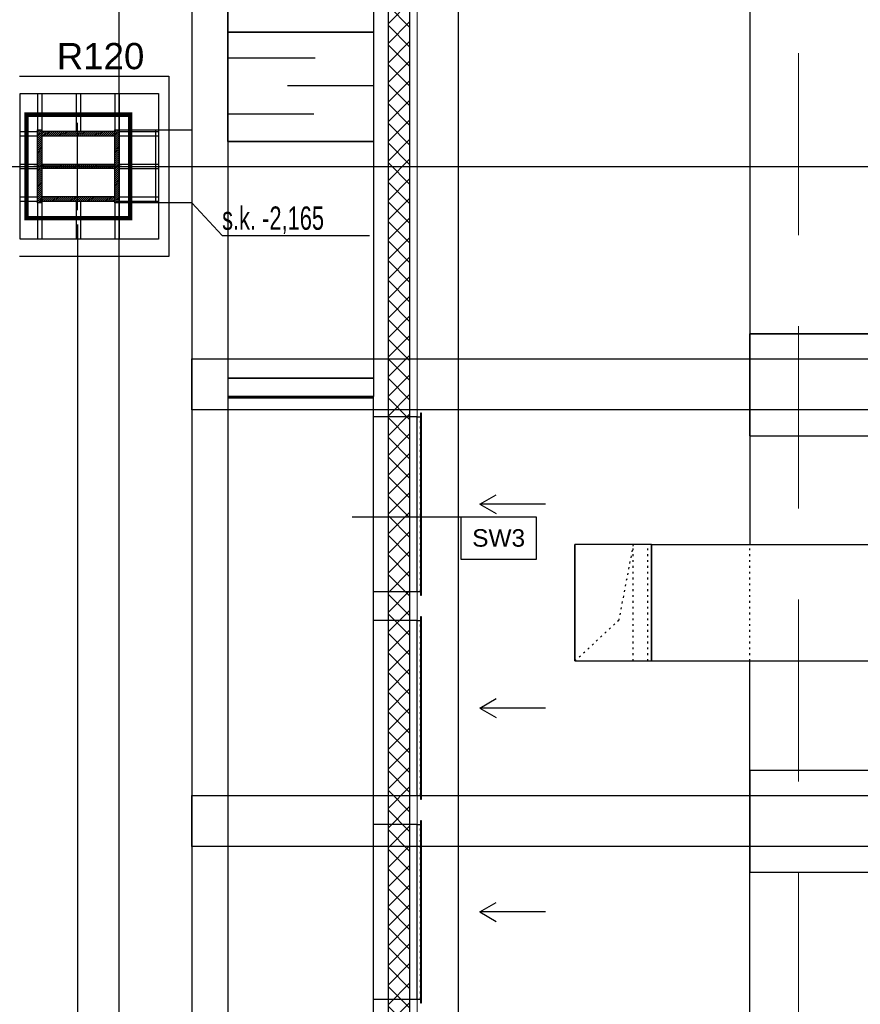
# Model space of a CAD drawing. Header units: centimetres. Extents: x -228435 to 46820, y -89367 to 152985.
# Tile 30 of 256: x -58938 to -53169, y 11246 to 18007. Entities that reach past the tile are written whole.
import ezdxf

# ---------------------------------------------------------------- set-up
doc = ezdxf.new("R2010")
doc.units = ezdxf.units.CM
doc.header["$LTSCALE"] = 50
for name, pattern in [('Balustrady$0$DASHED', [0.75, 0.5, -0.25]), ('CADVENT_HIDDEN', [0.8, 0.25, -0.55]), ('Kondygnacja  -0_5$0$HIDDEN', [9.525, 6.35, -3.175]), ('Kondygnacja  -0_5$0$HIDDEN2', [4.7625, 3.175, -1.5875]), ('Osie rzutów$0$DASHDOT2', [12.7, 6.35, -3.175, 0, -3.175])]:
    doc.linetypes.add(name, pattern=pattern)
doc.layers.get('0').update_dxf_attribs({"color": 8})
for name, color, linetype in [('bgde-nawiewDETAILS', 1, 'Continuous'), ('bgde-nawiewEXP', 250, 'Continuous'), ('bgde-nawiewHIDDEN', 250, 'Continuous'), ('bgde-wywiewEXP', 250, 'Continuous'), ('bgde-wywiewHIDDEN', 250, 'Continuous'), ('bgde_AJ_strzałki', 7, 'Continuous'), ('bgde_redukcja', 250, 'Continuous'), ('bgde_tlumik', 250, 'Continuous'), ('Kondygnacja  -0_5$0$ARCH_GK', 8, 'Continuous'), ('Kondygnacja  -0_5$0$ARCH_INFO_ODPORNOŚĆ OGNIOWA', 8, 'Continuous'), ('Kondygnacja  -0_5$0$ARCH_INFO_OPISY_PRZEGRODY', 8, 'Continuous'), ('Kondygnacja  -0_5$0$ARCH_KONSTR_POWYŻEJ RZUTU', 8, 'Kondygnacja  -0_5$0$HIDDEN'), ('Kondygnacja  -0_5$0$ARCH_KONSTR_POWYŻEJ RZUTU_IST', 8, 'Kondygnacja  -0_5$0$HIDDEN2'), ('Kondygnacja  -0_5$0$ARCH_OKŁADZINA', 8, 'Continuous'), ('Kondygnacja  -0_5$0$ARCH_POMOCNICZE', 8, 'Continuous'), ('Kondygnacja  -0_5$0$ARCH_SŁUPY', 8, 'Continuous'), ('Osie rzutów$0$ARCH_INFO_OSIE_IST', 8, 'Osie rzutów$0$DASHDOT2'), ('Osie rzutów$0$ARCH_INFO_OSIE_OPISY_IST', 8, 'Continuous')]:
    doc.layers.add(name, color=color, linetype=linetype)
doc.layers.add('Kondygnacja  -0_5$0$ARCH_WIDOK', color=8, linetype='Continuous', lineweight=13)
doc.styles.add('Kondygnacja  -0_5$0$Arial', font='ARIAL.TTF')
doc.styles.add('Kondygnacja  -0_5$0$BIKTS', font='bikromsw.shx', dxfattribs={"width": 0.8})
pattern_1 = [(45, (-6220.6425, -6150), (-0.67351921, 0.67351921), [])]

# ---------------------------------------------------------------- blocks, each defined once
blk = doc.blocks.new('Osie rzutów')
at = {"layer": 'Osie rzutów$0$ARCH_INFO_OSIE_IST', "ltscale": 10}
for p, q in [((6260, 12510), (6260, 4623.26)), ((6260, 6170), (6260, 6230)), ((4436.04, 6200), (15156.54, 6200)), ((6290, 6200), (6230, 6200))]:
    blk.add_line(p, q, dxfattribs=at)
blk = doc.blocks.new('Kondygnacja  -0_5$0$słup 6.8.41')
at = {"layer": 'Kondygnacja  -0_5$0$ARCH_SŁUPY'}
h = blk.add_hatch(dxfattribs=at)
h.set_pattern_fill('ANSI31', color=256, scale=0.3, style=0)
h.set_pattern_definition(pattern_1)
h.paths.add_polyline_path([(14.82, 75), (11.82, 75), (11.82, 25), (14.82, 25)])
h = blk.add_hatch(dxfattribs=at)
h.set_pattern_fill('ANSI31', color=256, scale=0.3, style=0)
h.set_pattern_definition(pattern_1)
h.paths.add_polyline_path([(67.82, 75), (64.82, 75), (64.82, 25), (67.82, 25)])
h = blk.add_hatch(dxfattribs=at)
h.set_pattern_fill('ANSI31', color=256, scale=0.3, style=0)
h.set_pattern_definition(pattern_1)
h.paths.add_polyline_path([(64.82, 71), (64.82, 74), (14.82, 74), (14.82, 71)])
h = blk.add_hatch(dxfattribs=at)
h.set_pattern_fill('ANSI31', color=256, scale=0.3, style=0)
h.set_pattern_definition(pattern_1)
h.paths.add_polyline_path([(64.82, 48.5), (64.82, 51.5), (14.82, 51.5), (14.82, 48.5)])
h = blk.add_hatch(dxfattribs=at)
h.set_pattern_fill('ANSI31', color=256, scale=0.3, style=0)
h.set_pattern_definition(pattern_1)
h.paths.add_polyline_path([(64.82, 26), (64.82, 29), (14.82, 29), (14.82, 26)])
at = {"layer": 'Kondygnacja  -0_5$0$ARCH_POMOCNICZE'}
blk.add_lwpolyline([(94.82, 100), (94.82, 0), (-0.18, 0), (-0.18, 100)], close=True, dxfattribs=at)
for points in [[(11.82, 100), (11.82, 75)], [(14.82, 100), (14.82, 75)], [(38.32, 100), (38.32, 74)], [(41.32, 100), (41.32, 74)], [(64.82, 100), (64.82, 75)], [(67.82, 100), (67.82, 75)], [(-0.18, 74), (11.82, 74)], [(-0.18, 71), (11.82, 71)], [(67.82, 74), (94.82, 74)], [(67.82, 71), (94.82, 71)], [(-0.18, 51.5), (11.82, 51.5)], [(-0.18, 48.5), (11.82, 48.5)], [(67.82, 51.5), (94.82, 51.5)], [(67.82, 48.5), (94.82, 48.5)], [(-0.18, 29), (11.82, 29)], [(67.82, 29), (94.82, 29)], [(-0.18, 26), (11.82, 26)], [(11.82, 25), (11.82, 0)], [(14.82, 25), (14.82, 0)], [(38.32, 26), (38.32, 0)], [(41.32, 26), (41.32, 0)], [(64.82, 25), (64.82, 0)], [(67.82, 26), (94.82, 26)], [(67.82, 25), (67.82, 0)]]:
    blk.add_lwpolyline(points, dxfattribs=at)
at = {"layer": 'Kondygnacja  -0_5$0$ARCH_SŁUPY'}
for p, q in [((14.82, 51.5), (64.82, 51.5)), ((64.82, 48.5), (14.82, 48.5))]:
    blk.add_line(p, q, dxfattribs=at)
at = {"layer": 'Kondygnacja  -0_5$0$ARCH_SŁUPY', "const_width": 3}
blk.add_lwpolyline([(4.32, 85.5), (75.32, 85.5), (75.32, 14.5), (4.32, 14.5)], close=True, dxfattribs=at)
at = {"layer": 'Kondygnacja  -0_5$0$ARCH_SŁUPY'}
for points in [[(11.82, 75), (14.82, 75), (14.82, 25), (11.82, 25)], [(64.82, 75), (67.82, 75), (67.82, 25), (64.82, 25)]]:
    blk.add_lwpolyline(points, close=True, dxfattribs=at)
for points in [[(64.82, 74), (14.82, 74)], [(14.82, 71), (64.82, 71)], [(64.82, 29), (14.82, 29)], [(14.82, 26), (64.82, 26)]]:
    blk.add_lwpolyline(points, dxfattribs=at)
blk = doc.blocks.new('Kondygnacja  -0_5$0$konstrukcja istniejąca -0.5')
at = {"layer": 'Kondygnacja  -0_5$0$ARCH_KONSTR_POWYŻEJ RZUTU_IST', "ltscale": 10}
for p, q in [((6288.46, 4975), (6288.46, 12225)), ((6288.46, 6175), (6288.46, 6225)), ((6288.46, 6225), (6338.46, 6225)), ((6338.46, 6175), (6288.46, 6175))]:
    blk.add_line(p, q, dxfattribs=at)
for points in [[(6338.46, 7375), (6338.46, 6225)], [(6313.46, 6225), (6313.46, 6175)], [(6338.46, 6225), (6338.46, 6175)], [(6338.46, 6175), (6338.46, 5025)], [(7382, 6032.89), (6338.46, 6032.89), (6338.46, 6067.89), (7382, 6067.89)], [(7382, 5732.89), (6338.46, 5732.89), (6338.46, 5767.89), (7382, 5767.89)]]:
    blk.add_lwpolyline(points, dxfattribs=at)
at = {"layer": 'Kondygnacja  -0_5$0$ARCH_KONSTR_POWYŻEJ RZUTU_IST'}
blk.add_lwpolyline([(6338.46, 6175), (6359.14, 6152.53), (6460.29, 6152.53)], dxfattribs=at)
at = {"layer": 'Kondygnacja  -0_5$0$ARCH_KONSTR_POWYŻEJ RZUTU_IST', "style": 'Kondygnacja  -0_5$0$BIKTS', "width": 0.7}
blk.add_text('s.k. -2,165', height=16, dxfattribs=at).set_placement((6359.14, 6156.46))
blk = doc.blocks.new('strzałki2')
at = {"layer": 'bgde_AJ_strzałki'}
for p, q in [((0, 686.6), (-64.9, 574.6, 1393)), ((0, 236.6), (0, 686.6)), ((0, 686.6), (64.9, 574.6, 1393))]:
    blk.add_line(p, q, dxfattribs=at)
blk = doc.blocks.new('t24')
at = {"layer": 'bgde_tlumik'}
for p, q in [((-57509.1, 17921.6), (-57509.1, 17171.6)), ((-57509.1, 17744.8), (-56909.1, 17744.8)), ((-56509.1, 17552.7), (-57099.1, 17552.7)), ((-57509.1, 17360.5), (-56919.1, 17360.5)), ((-57509.1, 17171.6), (-56509.1, 17171.6))]:
    blk.add_line(p, q, dxfattribs=at)
blk.add_lwpolyline([(-57509.1, 17921.6), (-56509.1, 17921.6), (-56509.1, 17171.6), (-57509.1, 17171.6)], close=True, dxfattribs=at)

msp = doc.modelspace()

# ---------------------------------------------------------------- hatches: boundary and pattern name
at = {"layer": 'Kondygnacja  -0_5$0$ARCH_GK', "linetype": 'Continuous', "lineweight": -3}
h = msp.add_hatch(dxfattribs=at)
h.set_pattern_fill('ANSI37', color=256, scale=30, style=0)
h.set_pattern_definition([(45, (-121140, -45000), (-67.35192, 67.35192), []), (135, (-121140, -45000), (-67.35192, -67.35192), [])])
h.paths.add_polyline_path([(-56410, 4850), (-56260, 4850), (-56260, 53640), (-56376.667, 53640), (-56410, 53540)], flags=0)
h.paths.add_polyline_path([(-56410, 53740), (-56376.667, 53640), (-56260, 53640), (-56260, 56010), (-56410, 56160)], flags=0)

# ---------------------------------------------------------------- linework, layer by layer
at = {"linetype": 'Balustrady$0$DASHED', "lineweight": 20, "ltscale": 50}
msp.add_lwpolyline([(-53592.361, 52511.025), (-51070.214, 52511.025), (-51070.214, 5276.785), (-53592.361, 5276.785)], close=True, dxfattribs=at)
at = {"layer": 'bgde-nawiewDETAILS', "linetype": 'CADVENT_HIDDEN', "extrusion": (1, -6.12323e-17, -1.7821e-30)}
for p in [(-54727.061, 14403.947), (-55127.061, 13603.947)]:
    msp.add_line(p, (-54827.061, 13883.947), dxfattribs=at)
at = {"layer": 'bgde-nawiewEXP', "linetype": 'Continuous'}
for points in [[(-55927.061, 6168.983), (-53927.061, 6168.983), (-53927.061, 6178.983), (-55927.061, 6178.983), (-55927.061, 21825.56)], [(-53927.061, 21825.56), (-53927.061, 14403.947)], [(-53927.061, 15850.001), (-25343.414, 15850.001), (-25343.414, 15150.001), (-25162.341, 15165.373), (-25012.266, 15210.898), (-24873.956, 15284.826), (-24752.726, 15384.317), (-24653.235, 15505.547), (-24579.307, 15643.857), (-24533.782, 15793.932), (-24518.41, 15974.997), (-25218.41, 15975.004), (-25220.331, 15930.495), (-25226.022, 15911.735), (-25235.264, 15894.446), (-25247.7, 15879.292), (-25262.855, 15866.855), (-25280.144, 15857.613), (-25298.904, 15851.922), (-25343.414, 15850.001)], [(-53927.061, 15150.001), (-53927.061, 15850.001)], [(-53927.061, 15150.001), (-25343.414, 15150.001), (-25343.414, 15850.001), (-53927.061, 15850.001)], [(-53927.061, 15850.001), (-53927.061, 15150.001)], [(-55127.061, 13603.947), (-55127.061, 14403.947)], [(-54602.063, 13603.947), (-54602.061, 13603.947), (-54602.061, 13603.947), (-54602.061, 14403.947), (-54602.063, 14403.947)], [(-54602.061, 14403.947), (-54602.061, 13603.947)], [(-54602.061, 14403.947), (-12174.813, 14403.947), (-12174.813, 13603.947), (-12164.813, 13603.947), (-12164.813, 14403.947), (-12174.813, 14403.947), (-12174.813, 13603.947)], [(-55927.061, 6168.983), (-55927.061, 6178.983), (-53927.061, 6178.983), (-53927.061, 13603.947)], [(-54602.061, 13603.947), (-12174.813, 13603.947)], [(-53927.061, 12853.743), (-53927.061, 12153.743)], [(-53927.061, 12853.743), (-50610.304, 12853.743)], [(-53927.061, 12153.743), (-53927.061, 12853.743)], [(-53927.061, 12153.743), (-50610.304, 12153.743)]]:
    msp.add_lwpolyline(points, dxfattribs=at)
msp.add_lwpolyline([(-55127.061, 13603.947), (-54602.063, 13603.947), (-54602.063, 14403.947), (-55127.061, 14403.947)], close=True, dxfattribs=at)
at = {"layer": 'bgde-nawiewHIDDEN', "linetype": 'CADVENT_HIDDEN'}
for points in [[(-55127.061, 13603.947), (-54727.061, 13603.947), (-54727.061, 14403.947), (-55127.061, 14403.947)], [(-54602.063, 14403.947), (-54602.063, 14403.947)], [(-54602.063, 13603.947), (-54602.063, 13603.947)]]:
    msp.add_lwpolyline(points, close=True, dxfattribs=at)
for points in [[(-55127.061, 13603.947), (-54627.061, 13603.947), (-54627.061, 14403.947), (-55127.061, 14403.947)], [(-54727.061, 13603.947), (-54727.061, 14403.947)], [(-54602.061, 13603.947), (-54602.059, 13603.947), (-54602.059, 14403.947), (-54602.061, 14403.947)], [(-53927.061, 13603.947), (-53927.061, 14403.947)]]:
    msp.add_lwpolyline(points, dxfattribs=at)
at = {"layer": 'bgde-wywiewEXP', "linetype": 'Continuous'}
for points in [[(-57709.14, 20071.583), (-57509.14, 19071.583), (-57509.14, 15420.754)], [(-57709.14, 20071.583), (-56509.14, 20071.583), (-56509.14, 19071.583), (-57509.14, 19071.583), (-56509.14, 19071.583), (-56509.14, 15545.754), (-57509.14, 15545.754), (-56509.14, 15545.754), (-56509.14, 15420.754), (-56509.347, 15420.754)], [(-56509.347, 14080.754), (-56210.362, 14080.754), (-56210.362, 15280.754), (-56509.347, 15280.754)], [(-56210.362, 14080.754), (-56210.362, 15280.754), (-56186.362, 15280.754)], [(-56210.362, 14080.754), (-56186.362, 14080.754)], [(-56509.347, 12680.754), (-56210.362, 12680.754), (-56210.362, 13880.754), (-56509.347, 13880.754)], [(-56210.362, 12680.754), (-56210.362, 13880.754), (-56186.362, 13880.754)], [(-56210.362, 12680.754), (-56186.362, 12680.754)], [(-56509.347, 11280.754), (-56210.362, 11280.754), (-56210.362, 12480.754), (-56509.347, 12480.754)], [(-56210.362, 11280.754), (-56210.362, 12480.754), (-56186.362, 12480.754)], [(-56210.362, 11280.754), (-56186.362, 11280.754)]]:
    msp.add_lwpolyline(points, dxfattribs=at)
for points in [[(-57509.347, 15410.754), (-56509.347, 15410.754), (-56509.347, 15420.754), (-57509.347, 15420.754)], [(-57509.347, 5580.544), (-56509.347, 5580.544), (-56509.347, 15410.754), (-57509.347, 15410.754)], [(-56186.362, 14055.754), (-56180.362, 14055.754), (-56180.362, 15305.754), (-56186.362, 15305.754)], [(-56186.362, 12655.754), (-56180.362, 12655.754), (-56180.362, 13905.754), (-56186.362, 13905.754)], [(-56186.362, 11255.754), (-56180.362, 11255.754), (-56180.362, 12505.754), (-56186.362, 12505.754)]]:
    msp.add_lwpolyline(points, close=True, dxfattribs=at)
at = {"layer": 'bgde-wywiewHIDDEN', "linetype": 'CADVENT_HIDDEN'}
for points in [[(-57509.14, 15420.754), (-56509.347, 15420.754)], [(-56509.347, 14080.754), (-56509.347, 15280.754)], [(-56210.362, 14080.754), (-56210.362, 15280.754), (-56186.362, 15280.754), (-56186.362, 14080.754), (-56186.362, 15280.754)], [(-56210.362, 14080.754), (-56186.362, 14080.754)], [(-56509.347, 12680.754), (-56509.347, 13880.754)], [(-56210.362, 12680.754), (-56210.362, 13880.754), (-56186.362, 13880.754), (-56186.362, 12680.754), (-56186.362, 13880.754)], [(-56210.362, 12680.754), (-56186.362, 12680.754)], [(-56509.347, 11280.754), (-56509.347, 12480.754)], [(-56210.362, 11280.754), (-56210.362, 12480.754), (-56186.362, 12480.754), (-56186.362, 11280.754), (-56186.362, 12480.754)], [(-56210.362, 11280.754), (-56186.362, 11280.754)]]:
    msp.add_lwpolyline(points, dxfattribs=at)
for points in [[(-56186.362, 14055.754), (-56180.362, 14055.754), (-56180.362, 15305.754), (-56186.362, 15305.754)], [(-56186.362, 15305.754), (-56186.362, 15305.754)], [(-56210.362, 14080.754), (-56210.362, 14080.754)], [(-56186.362, 14055.754), (-56186.362, 14055.754)], [(-56186.362, 14055.754), (-56186.362, 14055.754)], [(-56186.362, 12655.754), (-56180.362, 12655.754), (-56180.362, 13905.754), (-56186.362, 13905.754)], [(-56186.362, 13905.754), (-56186.362, 13905.754)], [(-56210.362, 12680.754), (-56210.362, 12680.754)], [(-56186.362, 12655.754), (-56186.362, 12655.754)], [(-56186.362, 12655.754), (-56186.362, 12655.754)], [(-56186.362, 11255.754), (-56180.362, 11255.754), (-56180.362, 12505.754), (-56186.362, 12505.754)], [(-56186.362, 12505.754), (-56186.362, 12505.754)], [(-56210.362, 11280.754), (-56210.362, 11280.754)], [(-56186.362, 11255.754), (-56186.362, 11255.754)], [(-56186.362, 11255.754), (-56186.362, 11255.754)]]:
    msp.add_lwpolyline(points, close=True, dxfattribs=at)
at = {"layer": 'bgde_redukcja'}
msp.add_lwpolyline([(-57509.14, 18221.583), (-56509.137, 18221.583), (-56509.137, 17921.583), (-57509.14, 17921.583)], close=True, dxfattribs=at)
at = {"layer": 'Kondygnacja  -0_5$0$ARCH_GK', "linetype": 'Continuous', "lineweight": -3}
for p, q in [((-56260, 4850), (-56260, 56010)), ((-56410, 53540), (-56410, 4850))]:
    msp.add_line(p, q, dxfattribs=at)
at = {"layer": 'Kondygnacja  -0_5$0$ARCH_INFO_OPISY_PRZEGRODY'}
msp.add_lwpolyline([(-55910.954, 14591.778), (-56656.32, 14591.778)], dxfattribs=at)
msp.add_lwpolyline([(-55910.954, 14303.778), (-55390.954, 14303.778), (-55390.954, 14591.778), (-55910.954, 14591.778), (-55910.954, 14303.778)], close=True, dxfattribs=at)
at = {"layer": 'Kondygnacja  -0_5$0$ARCH_OKŁADZINA'}
msp.add_lwpolyline([(-58940, 17620), (-57915.391, 17620), (-57915.391, 16380), (-58940, 16380)], dxfattribs=at)
at = {"layer": 'Kondygnacja  -0_5$0$ARCH_WIDOK'}
msp.add_line((-56210, 55960), (-56210, 4850), dxfattribs=at)

# ---------------------------------------------------------------- block references
at = {"layer": 'bgde_AJ_strzałki', "rotation": 90}
for p in [(-55093.68, 14680.754), (-55093.68, 13280.754), (-55093.68, 11880.754)]:
    msp.add_blockref('strzałki2', p, dxfattribs=at)
at = {"layer": 'bgde_tlumik'}
msp.add_blockref('t24', (0, 0), dxfattribs=at)
at = {"layer": 'Kondygnacja  -0_5$0$ARCH_KONSTR_POWYŻEJ RZUTU', "xscale": 10, "yscale": 10, "zscale": 10}
msp.add_blockref('Kondygnacja  -0_5$0$konstrukcja istniejąca -0.5', (-121140, -45000), dxfattribs=at)
at = {"layer": 'Kondygnacja  -0_5$0$ARCH_SŁUPY', "xscale": 10, "yscale": 10, "zscale": 10}
msp.add_blockref('Kondygnacja  -0_5$0$słup 6.8.41', (-58933.575, 16500), dxfattribs=at)
at = {"layer": 'Osie rzutów$0$ARCH_INFO_OSIE_OPISY_IST', "xscale": 10, "yscale": 10, "zscale": 10}
msp.add_blockref('Osie rzutów', (-121140, -45000), dxfattribs=at)

# ---------------------------------------------------------------- texts
at = {"layer": 'Kondygnacja  -0_5$0$ARCH_INFO_ODPORNOŚĆ OGNIOWA', "insert": (-58382.905, 17905.857), "char_height": 180, "width": 533.32525, "attachment_point": 5, "style": 'Kondygnacja  -0_5$0$Arial'}
msp.add_mtext('\\PR120', dxfattribs=at)
at = {"layer": 'Kondygnacja  -0_5$0$ARCH_INFO_OPISY_PRZEGRODY', "insert": (-55650.954, 14447.778), "char_height": 120, "width": 520, "attachment_point": 5, "style": 'Kondygnacja  -0_5$0$Arial'}
msp.add_mtext('SW3', dxfattribs=at)

doc.saveas('drawing.dxf')
